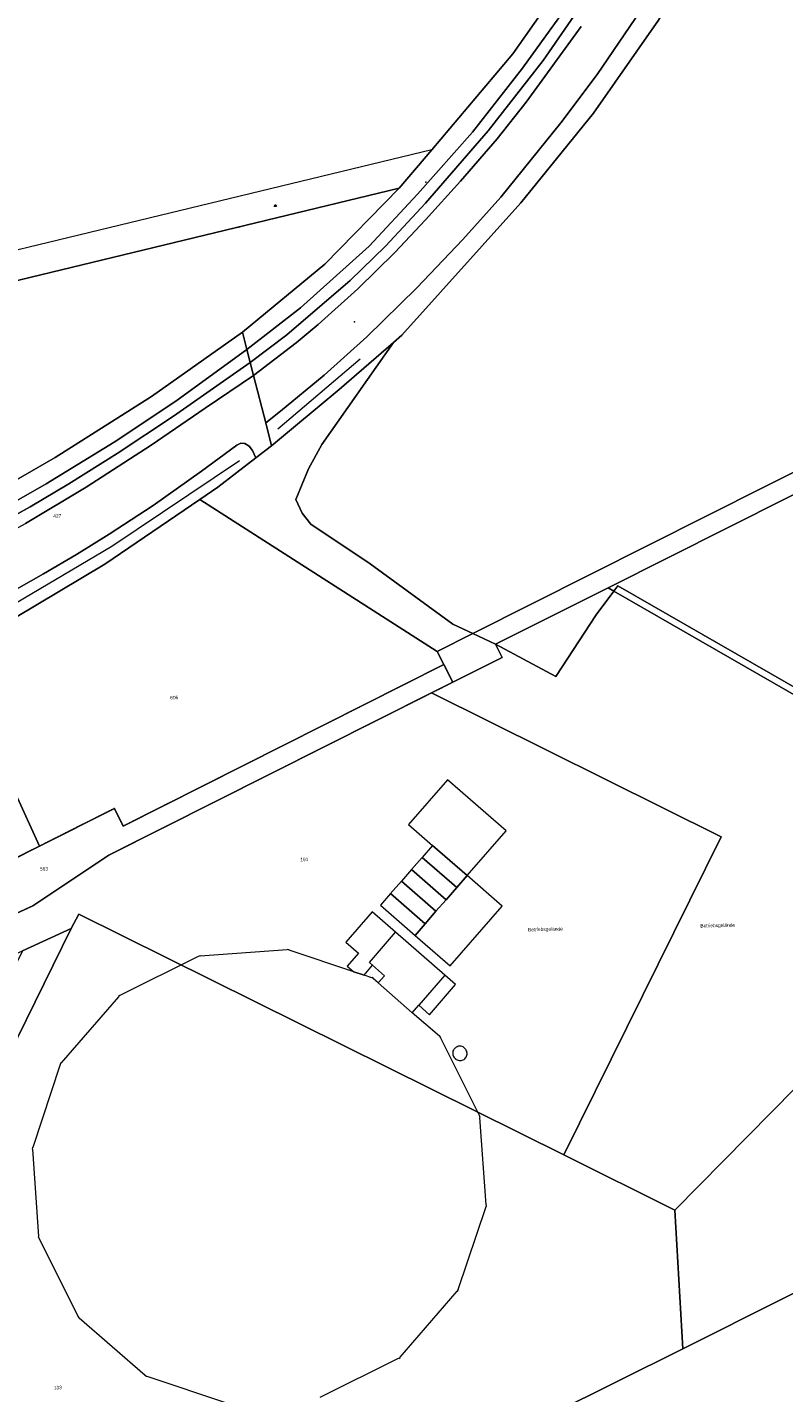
# Model space of a CAD drawing. Header units: millimetres. Extents: x -191 to 81095, y -508122 to 28741.
# Tile 210 of 251: x 5591 to 5745, y 10307 to 10584. Entities that reach past the tile are written whole.
import ezdxf

# ---------------------------------------------------------------- set-up
doc = ezdxf.new("R2010")
doc.units = ezdxf.units.MM
doc.linetypes.add('VE22-087 DB - VST Hervest-Dorsten ALK VA2736$0$1', pattern=[0])
doc.linetypes.add('VE22-087 DB - VST Hervest-Dorsten ALK VA2736$0$2', pattern=[0.16, 0.06, -0.1])
doc.layers.get('0').update_dxf_attribs({"color": 251})
for name, color, linetype, lineweight in [('VE22-087 DB - VST Hervest-Dorsten ALK VA2736$0$AX_Aufnahmepunkt_V1230_G2100', 7, 'VE22-087 DB - VST Hervest-Dorsten ALK VA2736$0$1', 18), ('VE22-087 DB - VST Hervest-Dorsten ALK VA2736$0$AX_Bahnverkehr', 7, 'VE22-087 DB - VST Hervest-Dorsten ALK VA2736$0$1', 18), ('VE22-087 DB - VST Hervest-Dorsten ALK VA2736$0$AX_Bauteil', 7, 'VE22-087 DB - VST Hervest-Dorsten ALK VA2736$0$1', 18), ('VE22-087 DB - VST Hervest-Dorsten ALK VA2736$0$AX_BauwerkOderAnlageFuerIndustrieUndGewerbe', 7, 'VE22-087 DB - VST Hervest-Dorsten ALK VA2736$0$1', 18), ('VE22-087 DB - VST Hervest-Dorsten ALK VA2736$0$AX_BesondererBauwerkspunkt_G2100', 7, 'VE22-087 DB - VST Hervest-Dorsten ALK VA2736$0$1', 18), ('VE22-087 DB - VST Hervest-Dorsten ALK VA2736$0$AX_Flurstueck', 9, 'VE22-087 DB - VST Hervest-Dorsten ALK VA2736$0$1', 18), ('VE22-087 DB - VST Hervest-Dorsten ALK VA2736$0$AX_Gebaeude', 7, 'VE22-087 DB - VST Hervest-Dorsten ALK VA2736$0$1', 18), ('VE22-087 DB - VST Hervest-Dorsten ALK VA2736$0$AX_Gehoelz', 7, 'VE22-087 DB - VST Hervest-Dorsten ALK VA2736$0$1', 18), ('VE22-087 DB - VST Hervest-Dorsten ALK VA2736$0$AX_IndustrieUndGewerbeflaeche', 7, 'VE22-087 DB - VST Hervest-Dorsten ALK VA2736$0$1', 18), ('VE22-087 DB - VST Hervest-Dorsten ALK VA2736$0$AX_Landwirtschaft', 7, 'VE22-087 DB - VST Hervest-Dorsten ALK VA2736$0$1', 18), ('VE22-087 DB - VST Hervest-Dorsten ALK VA2736$0$AX_SonstigerVermessungspunkt_V1000_G2300', 7, 'VE22-087 DB - VST Hervest-Dorsten ALK VA2736$0$1', 18), ('VE22-087 DB - VST Hervest-Dorsten ALK VA2736$0$AX_SonstigerVermessungspunkt_V9500_G2300', 7, 'VE22-087 DB - VST Hervest-Dorsten ALK VA2736$0$1', 18), ('VE22-087 DB - VST Hervest-Dorsten ALK VA2736$0$AX_Strassenverkehr', 7, 'VE22-087 DB - VST Hervest-Dorsten ALK VA2736$0$1', 18), ('VE22-087 DB - VST Hervest-Dorsten ALK VA2736$0$AX_Vegetationsmerkmal', 7, 'VE22-087 DB - VST Hervest-Dorsten ALK VA2736$0$1', 18), ('VE22-087 DB - VST Hervest-Dorsten ALK VA2736$0$AX_VorratsbehaelterSpeicherbauwerk', 7, 'VE22-087 DB - VST Hervest-Dorsten ALK VA2736$0$1', 18), ('VE22-087 DB - VST Hervest-Dorsten ALK VA2736$0$AX_Weg', 7, 'VE22-087 DB - VST Hervest-Dorsten ALK VA2736$0$1', 18), ('VE22-087 DB - VST Hervest-Dorsten ALK VA2736$0$Flurgrenzen', 9, 'VE22-087 DB - VST Hervest-Dorsten ALK VA2736$0$1', 18)]:
    doc.layers.add(name, color=color, linetype=linetype, lineweight=lineweight)
doc.layers.add('XREF ALK Kataster', color=251, linetype='Continuous')
doc.styles.add('VE22-087 DB - VST Hervest-Dorsten ALK VA2736$0$0', font='arial.ttf')

# ---------------------------------------------------------------- blocks, each defined once
blk = doc.blocks.new('VE22-087 DB - VST Hervest-Dorsten ALK VA2736$0$99')
at = {"color": 0}
blk.add_point((0, 0), dxfattribs=at)
blk = doc.blocks.new('VE22-087 DB - VST Hervest-Dorsten ALK VA2736$0$5')
at = {"color": 0}
for p, q in [((-0.433, -0.25), (0, 0.5)), ((0, 0.5), (0.433, -0.25)), ((0.433, -0.25), (-0.433, -0.25))]:
    blk.add_line(p, q, dxfattribs=at)
blk.add_point((0, 0), dxfattribs=at)
blk = doc.blocks.new('VE22-087 DB - VST Hervest-Dorsten ALK VA2736')
at = {"layer": 'VE22-087 DB - VST Hervest-Dorsten ALK VA2736$0$AX_Bauteil', "color": 7, "linetype": 'VE22-087 DB - VST Hervest-Dorsten ALK VA2736$0$1', "lineweight": 13, "ltscale": 0.5}
for points in [[(5661.14, 10404.79, 0), (5655.85, 10398.68, 0), (5658.41, 10396.45, 0), (5656.1, 10393.79, 0), (5657.47, 10392.61, 0), (5659.52, 10391.92, 0), (5661.25, 10393.96, 0), (5660.61, 10394.53, 0), (5665.9, 10400.66, 0)], [(5675.95, 10391.94, 0), (5670.64, 10385.83, 0), (5672.82, 10383.92, 0), (5678.13, 10390.04, 0)]]:
    blk.add_polyline3d(points, close=True, dxfattribs=at)
at = {"layer": 'VE22-087 DB - VST Hervest-Dorsten ALK VA2736$0$AX_BauwerkOderAnlageFuerIndustrieUndGewerbe', "color": 7, "linetype": 'VE22-087 DB - VST Hervest-Dorsten ALK VA2736$0$1', "lineweight": 13, "ltscale": 0.5, "true_color": 0xf2ebe8}
for points in [[(5676.48, 10431.62, 0), (5668.58, 10422.56, 0), (5673.45, 10418.31, 0), (5680.47, 10412.19, 0), (5688.37, 10421.25, 0)], [(5673.45, 10418.31, 0), (5671.32, 10415.87, 0), (5678.34, 10409.75, 0), (5680.47, 10412.19, 0)], [(5671.32, 10415.87, 0), (5669.17, 10413.41, 0), (5676.19, 10407.28, 0), (5678.34, 10409.75, 0)], [(5669.17, 10413.41, 0), (5667.11, 10411.04, 0), (5674.14, 10404.92, 0), (5676.19, 10407.28, 0)], [(5678.34, 10409.75, 0), (5676.19, 10407.28, 0), (5674.14, 10404.92, 0), (5671.94, 10402.4, 0), (5669.88, 10400.04, 0), (5677, 10393.83, 0), (5687.6, 10405.98, 0), (5680.47, 10412.19, 0)], [(5667.11, 10411.04, 0), (5664.92, 10408.52, 0), (5671.94, 10402.4, 0), (5674.14, 10404.92, 0)], [(5664.92, 10408.52, 0), (5662.85, 10406.16, 0), (5669.88, 10400.04, 0), (5671.94, 10402.4, 0)]]:
    blk.add_polyline3d(points, close=True, dxfattribs=at)
at = {"layer": 'VE22-087 DB - VST Hervest-Dorsten ALK VA2736$0$AX_Flurstueck', "linetype": 'VE22-087 DB - VST Hervest-Dorsten ALK VA2736$0$1', "lineweight": 13, "ltscale": 0.5}
for points in [[(5747.27, 10675.52, 0), (5730.69, 10644.19, 0), (5714.06, 10615.29, 0), (5702.29, 10596.96, 0), (5689.72, 10579.06, 0), (5673.26, 10559.54, 0), (5666.67, 10551.76, 0), (5651.54, 10536.32, 0), (5634.86, 10522.5, 0), (5635.74, 10519.02, 0), (5636.42, 10516.37, 0), (5637.09, 10513.73, 0), (5639.54, 10504.12, 0), (5640.73, 10499.46, 0), (5654.44, 10510.92, 0), (5665.48, 10520.43, 0), (5667.22, 10521.93, 0), (5691.38, 10548.79, 0), (5706.15, 10566.99, 0), (5719.34, 10585.87, 0), (5731.3, 10605.28, 0), (5748.28, 10634.59, 0)], [(5785.46, 10346.73, 0), (5724.26, 10316.09, 0), (5657.15, 10282.68, 0), (5599.97, 10254.2, 0), (5592.86, 10250.65, 0), (5599.73, 10239.38, 0), (5607.14, 10230.51, 0), (5610.93, 10226.72, 0), (5617.98, 10219.68, 0), (5927.69, 10373.86, 0)], [(5748.28, 10634.59, 0), (5731.3, 10605.28, 0), (5719.34, 10585.87, 0), (5706.15, 10566.99, 0), (5691.38, 10548.79, 0), (5667.22, 10521.93, 0), (5665.48, 10520.43, 0), (5654.44, 10510.92, 0), (5640.73, 10499.46, 0), (5637.51, 10496.98, 0), (5629.81, 10491.05, 0), (5626.18, 10488.56, 0), (5674.39, 10457.69, 0), (5681.62, 10461.32, 0), (5764.87, 10503.14, 0)]]:
    blk.add_polyline3d(points, dxfattribs=at)
for points in [[(5886.52, 10556.46, 0), (5867.86, 10547.08, 0), (5759.08, 10492.39, 0), (5757.73, 10495.08, 0), (5709.09, 10470.64, 0), (5710.26, 10469.96, 0), (5795.89, 10420.75, 0), (5796.77, 10421.79, 0), (5844.94, 10478.48, 0), (5853.9, 10490.28, 0), (5893.03, 10541.79, 0), (5915.08, 10570.81, 0)], [(5507.42, 10519.46, 0), (5354.58, 10482.52, 0), (5352.37, 10485.76, 0), (5350.42, 10480.63, 0), (5348.76, 10476.27, 0), (5348.22, 10474.85, 0), (5465.72, 10503.22, 0), (5469.8, 10504.2, 0), (5482.44, 10507.26, 0), (5484.88, 10507.85, 0), (5487.23, 10508.42, 0), (5489.09, 10508.87, 0), (5504.86, 10512.67, 0), (5527.33, 10518.09, 0), (5561.42, 10526.31, 0), (5589.69, 10533.13, 0), (5666.67, 10551.76, 0), (5673.26, 10559.54, 0)], [(5489.09, 10508.87, 0), (5485.64, 10505.13, 0), (5484.88, 10500.65, 0), (5493.99, 10469.24, 0), (5496.6, 10460.28, 0), (5499.35, 10456.47, 0), (5502.67, 10455.11, 0), (5503.62, 10454.72, 0), (5519.83, 10460.53, 0), (5538.93, 10469.41, 0), (5540.98, 10468.41, 0), (5556.83, 10475.54, 0), (5576.99, 10485.69, 0), (5596.77, 10497.05, 0), (5616.36, 10509.44, 0), (5634.86, 10522.5, 0), (5651.54, 10536.32, 0), (5666.67, 10551.76, 0), (5589.69, 10533.13, 0), (5561.42, 10526.31, 0), (5527.33, 10518.09, 0), (5504.86, 10512.67, 0)], [(5867.86, 10547.08, 0), (5866.06, 10550.65, 0), (5766.22, 10500.46, 0), (5764.87, 10503.14, 0), (5681.62, 10461.32, 0), (5674.39, 10457.69, 0), (5675.74, 10455.01, 0), (5677.54, 10451.44, 0), (5687.55, 10456.47, 0), (5686.2, 10459.15, 0), (5709.09, 10470.64, 0), (5757.73, 10495.08, 0), (5759.08, 10492.39, 0)], [(5634.86, 10522.5, 0), (5616.36, 10509.44, 0), (5596.77, 10497.05, 0), (5576.99, 10485.69, 0), (5556.83, 10475.54, 0), (5540.98, 10468.41, 0), (5544.92, 10466.5, 0), (5547.68, 10465.15, 0), (5550.52, 10463.77, 0), (5563.58, 10457.41, 0), (5568.65, 10454.95, 0), (5575.31, 10458.14, 0), (5588.38, 10464.4, 0), (5606.88, 10475.4, 0), (5626.18, 10488.56, 0), (5629.81, 10491.05, 0), (5637.51, 10496.98, 0), (5640.73, 10499.46, 0), (5639.54, 10504.12, 0), (5637.09, 10513.73, 0), (5636.42, 10516.37, 0), (5635.74, 10519.02, 0)], [(5674.39, 10457.69, 0), (5626.18, 10488.56, 0), (5606.88, 10475.4, 0), (5588.38, 10464.4, 0), (5575.31, 10458.14, 0), (5593.62, 10418.18, 0), (5608.8, 10425.82, 0), (5610.58, 10422.22, 0), (5675.74, 10455.01, 0)], [(5732.07, 10420.02, 0), (5700.08, 10355.46, 0), (5722.64, 10344.25, 0), (5724.26, 10316.09, 0), (5785.46, 10346.73, 0), (5781.59, 10403.92, 0), (5795.89, 10420.75, 0), (5710.26, 10469.96, 0), (5709.09, 10470.64, 0), (5686.2, 10459.15, 0), (5687.55, 10456.47, 0), (5677.54, 10451.44, 0), (5673.24, 10449.28, 0)], [(5568.65, 10454.95, 0), (5552.53, 10448.42, 0), (5571.31, 10407.43, 0), (5581.6, 10412.13, 0), (5593.62, 10418.18, 0), (5575.31, 10458.14, 0)], [(5610.58, 10422.22, 0), (5608.8, 10425.82, 0), (5593.62, 10418.18, 0), (5581.6, 10412.13, 0), (5584.1, 10406.69, 0), (5543.33, 10388.03, 0), (5545, 10384.4, 0), (5552.47, 10387.83, 0), (5592.25, 10406.05, 0), (5607.65, 10416.35, 0), (5673.24, 10449.28, 0), (5677.54, 10451.44, 0), (5675.74, 10455.01, 0)], [(5732.07, 10420.02, 0), (5673.24, 10449.28, 0), (5607.65, 10416.35, 0), (5592.25, 10406.05, 0), (5552.47, 10387.83, 0), (5554.45, 10383.51, 0), (5555.58, 10381.07, 0), (5590.11, 10396.87, 0), (5600.04, 10401.4, 0), (5601.6, 10404.37, 0), (5700.08, 10355.46, 0)], [(5700.08, 10355.46, 0), (5601.6, 10404.37, 0), (5600.04, 10401.4, 0), (5563.51, 10327.27, 0), (5599.97, 10254.2, 0), (5657.15, 10282.68, 0), (5724.26, 10316.09, 0), (5722.64, 10344.25, 0)], [(5600.04, 10401.4, 0), (5590.11, 10396.87, 0), (5559.59, 10335.12, 0), (5563.51, 10327.27, 0)]]:
    blk.add_polyline3d(points, close=True, dxfattribs=at)
at = {"layer": 'VE22-087 DB - VST Hervest-Dorsten ALK VA2736$0$AX_Gebaeude', "color": 7, "linetype": 'VE22-087 DB - VST Hervest-Dorsten ALK VA2736$0$1', "lineweight": 13, "ltscale": 0.5}
blk.add_polyline3d([(5661.14, 10404.79, 0), (5655.85, 10398.68, 0), (5658.41, 10396.45, 0), (5656.1, 10393.79, 0), (5657.47, 10392.61, 0), (5659.52, 10391.92, 0), (5661.25, 10393.96, 0), (5663.67, 10391.8, 0), (5662.38, 10390.37, 0), (5669.3, 10384.32, 0), (5670.64, 10385.83, 0), (5672.82, 10383.92, 0), (5678.13, 10390.04, 0), (5675.95, 10391.94, 0), (5665.9, 10400.66, 0)], close=True, dxfattribs=at)
at = {"layer": 'VE22-087 DB - VST Hervest-Dorsten ALK VA2736$0$AX_Gehoelz', "color": 3, "linetype": 'VE22-087 DB - VST Hervest-Dorsten ALK VA2736$0$1', "lineweight": 13, "ltscale": 0.5, "true_color": 0x00ff00}
for points in [[(5781.59, 10403.92, 0), (5722.64, 10344.25, 0), (5724.26, 10316.09, 0), (5785.46, 10346.73, 0)], [(5796.77, 10421.79, 0), (5711.08, 10471.05, 0), (5710.26, 10469.96, 0), (5795.89, 10420.75, 0)]]:
    blk.add_polyline3d(points, dxfattribs=at)
at = {"layer": 'VE22-087 DB - VST Hervest-Dorsten ALK VA2736$0$AX_IndustrieUndGewerbeflaeche', "color": 253, "linetype": 'VE22-087 DB - VST Hervest-Dorsten ALK VA2736$0$1', "lineweight": 13, "ltscale": 0.5, "true_color": 0x999999}
for points in [[(5654.44, 10510.92, 0), (5640.73, 10499.46, 0), (5637.51, 10496.98, 0), (5629.81, 10491.05, 0), (5626.18, 10488.56, 0), (5674.39, 10457.69, 0), (5675.74, 10455.01, 0), (5677.54, 10451.44, 0), (5687.55, 10456.47, 0), (5686.2, 10459.15, 0), (5681.62, 10461.32, 0), (5677.55, 10463.26, 0), (5660.76, 10475.46, 0), (5648.7, 10483.52, 0), (5646.97, 10485.76, 0), (5645.65, 10488.52, 0), (5648.21, 10494.75, 0), (5650.94, 10499.71, 0), (5665.48, 10520.43, 0)], [(5706.65, 10465.14, 0), (5698.5, 10452.6, 0), (5686.2, 10459.15, 0), (5687.55, 10456.47, 0), (5677.54, 10451.44, 0), (5673.24, 10449.28, 0), (5732.07, 10420.02, 0), (5700.08, 10355.46, 0), (5722.64, 10344.25, 0), (5781.59, 10403.92, 0), (5795.89, 10420.75, 0), (5710.26, 10469.96, 0)]]:
    blk.add_polyline3d(points, close=True, dxfattribs=at)
at = {"layer": 'VE22-087 DB - VST Hervest-Dorsten ALK VA2736$0$AX_Strassenverkehr', "color": 253, "linetype": 'VE22-087 DB - VST Hervest-Dorsten ALK VA2736$0$1', "lineweight": 13, "ltscale": 0.5, "true_color": 0x999999}
for points in [[(5755.49, 10684.25, 0), (5740.57, 10655.74, 0), (5728.01, 10632.79, 0), (5711.81, 10605.4, 0), (5700.88, 10588.83, 0), (5691.69, 10576.14, 0), (5681.56, 10563.15, 0), (5670.41, 10550.57, 0), (5660.58, 10540.02, 0), (5646.62, 10527.49, 0), (5635.74, 10519.02, 0), (5636.42, 10516.37, 0), (5643.86, 10521.99, 0), (5656.69, 10533.02, 0), (5663.86, 10539.97, 0), (5672.02, 10548.74, 0), (5684.75, 10563.44, 0), (5695.92, 10577.72, 0), (5705.35, 10591.36, 0), (5714.47, 10605.17, 0), (5724.53, 10621.79, 0), (5734.53, 10639.45, 0), (5745.47, 10659.73, 0)], [(5703.65, 10584.59, 0), (5692.49, 10569.21, 0), (5686.55, 10561.81, 0), (5679.14, 10553.23, 0), (5672.03, 10545.35, 0), (5665.81, 10538.69, 0), (5658.26, 10531.33, 0), (5650.23, 10524.09, 0), (5645.71, 10520.38, 0), (5637.09, 10513.73, 0), (5639.54, 10504.12, 0), (5642.55, 10506.52, 0), (5651.43, 10513.8, 0), (5660.11, 10521.56, 0), (5670.24, 10531.53, 0), (5679.58, 10541.33, 0), (5687.28, 10549.94, 0), (5699.52, 10565.07, 0), (5706.86, 10574.84, 0), (5715.67, 10587.77, 0)], [(5747.27, 10675.52, 0), (5730.69, 10644.19, 0), (5714.06, 10615.29, 0), (5702.29, 10596.96, 0), (5689.72, 10579.06, 0), (5673.26, 10559.54, 0), (5666.67, 10551.76, 0), (5651.54, 10536.32, 0), (5634.86, 10522.5, 0), (5635.74, 10519.02, 0), (5646.62, 10527.49, 0), (5660.58, 10540.02, 0), (5670.41, 10550.57, 0), (5681.56, 10563.15, 0), (5691.69, 10576.14, 0), (5700.88, 10588.83, 0), (5711.81, 10605.4, 0), (5728.01, 10632.79, 0), (5740.57, 10655.74, 0), (5755.49, 10684.25, 0)], [(5705.35, 10591.36, 0), (5695.92, 10577.72, 0), (5684.75, 10563.44, 0), (5672.02, 10548.74, 0), (5663.86, 10539.97, 0), (5656.69, 10533.02, 0), (5643.86, 10521.99, 0), (5636.42, 10516.37, 0), (5637.09, 10513.73, 0), (5645.71, 10520.38, 0), (5650.23, 10524.09, 0), (5658.26, 10531.33, 0), (5665.81, 10538.69, 0), (5672.03, 10545.35, 0), (5679.14, 10553.23, 0), (5686.55, 10561.81, 0), (5692.49, 10569.21, 0), (5703.65, 10584.59, 0)], [(5748.49, 10643.35, 0), (5736.07, 10620.95, 0), (5726.63, 10605.03, 0), (5715.67, 10587.77, 0), (5706.86, 10574.84, 0), (5699.52, 10565.07, 0), (5687.28, 10549.94, 0), (5679.58, 10541.33, 0), (5670.24, 10531.53, 0), (5660.11, 10521.56, 0), (5651.43, 10513.8, 0), (5642.55, 10506.52, 0), (5639.54, 10504.12, 0), (5640.73, 10499.46, 0), (5654.44, 10510.92, 0), (5665.48, 10520.43, 0), (5667.22, 10521.93, 0), (5691.38, 10548.79, 0), (5706.15, 10566.99, 0), (5719.34, 10585.87, 0), (5731.3, 10605.28, 0), (5748.28, 10634.59, 0)]]:
    blk.add_polyline3d(points, dxfattribs=at)
at = {"layer": 'VE22-087 DB - VST Hervest-Dorsten ALK VA2736$0$AX_Vegetationsmerkmal', "color": 7, "linetype": 'VE22-087 DB - VST Hervest-Dorsten ALK VA2736$0$1', "lineweight": 13, "ltscale": 0.5}
blk.add_polyline3d([(5642.02, 10502.93, 0), (5658.72, 10517.14, 0)], dxfattribs=at)
at = {"layer": 'VE22-087 DB - VST Hervest-Dorsten ALK VA2736$0$AX_VorratsbehaelterSpeicherbauwerk', "color": 7, "linetype": 'VE22-087 DB - VST Hervest-Dorsten ALK VA2736$0$1', "lineweight": 13, "ltscale": 0.5}
blk.add_polyline3d([(5678.51, 10377.44, 0), (5678.38, 10377.39, 0), (5678.25, 10377.32, 0), (5678.14, 10377.24, 0), (5678.03, 10377.16, 0), (5677.93, 10377.06, 0), (5677.84, 10376.95, 0), (5677.77, 10376.84, 0), (5677.7, 10376.71, 0), (5677.65, 10376.58, 0), (5677.59, 10376.39, 0), (5677.56, 10376.19, 0), (5677.56, 10375.99, 0), (5677.58, 10375.8, 0), (5677.64, 10375.6, 0), (5677.72, 10375.42, 0), (5677.83, 10375.25, 0), (5677.96, 10375.1, 0), (5678.11, 10374.97, 0), (5678.27, 10374.84, 0), (5678.45, 10374.74, 0), (5678.65, 10374.66, 0), (5678.85, 10374.61, 0), (5679.06, 10374.6, 0), (5679.27, 10374.62, 0), (5679.47, 10374.66, 0), (5679.66, 10374.74, 0), (5679.84, 10374.84, 0), (5680.01, 10374.97, 0), (5680.15, 10375.13, 0), (5680.27, 10375.3, 0), (5680.36, 10375.49, 0), (5680.42, 10375.69, 0), (5680.45, 10375.89, 0), (5680.45, 10376.1, 0), (5680.42, 10376.31, 0), (5680.36, 10376.51, 0), (5680.29, 10376.69, 0), (5680.2, 10376.86, 0), (5680.09, 10377.02, 0), (5679.96, 10377.16, 0), (5679.81, 10377.28, 0), (5679.64, 10377.38, 0), (5679.46, 10377.46, 0), (5679.27, 10377.51, 0), (5679.08, 10377.53, 0), (5678.88, 10377.53, 0), (5678.69, 10377.5, 0)], close=True, dxfattribs=at)
at = {"layer": 'VE22-087 DB - VST Hervest-Dorsten ALK VA2736$0$AX_Aufnahmepunkt_V1230_G2100', "color": 7, "xscale": 0.5, "yscale": 0.5, "zscale": 0.5, "rotation": 1.589573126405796}
blk.add_blockref('VE22-087 DB - VST Hervest-Dorsten ALK VA2736$0$5', (5641.49, 10548.2), dxfattribs=at)
at = {"layer": 'VE22-087 DB - VST Hervest-Dorsten ALK VA2736$0$AX_BesondererBauwerkspunkt_G2100', "color": 7, "xscale": 0.5, "yscale": 0.5, "zscale": 0.5}
for p, rotation in [((5677.65, 10376.58), 1.589539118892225), ((5678.51, 10377.44), 1.589539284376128), ((5680.36, 10376.51), 1.589539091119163), ((5678.11, 10374.97), 1.58953879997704)]:
    blk.add_blockref('VE22-087 DB - VST Hervest-Dorsten ALK VA2736$0$99', p, dxfattribs=dict(at, rotation=rotation))
at = {"layer": 'VE22-087 DB - VST Hervest-Dorsten ALK VA2736$0$AX_SonstigerVermessungspunkt_V1000_G2300', "color": 7, "xscale": 0.5, "yscale": 0.5, "zscale": 0.5, "rotation": 1.589572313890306}
blk.add_blockref('VE22-087 DB - VST Hervest-Dorsten ALK VA2736$0$99', (5634.12, 10543.88), dxfattribs=at)
at = {"layer": 'VE22-087 DB - VST Hervest-Dorsten ALK VA2736$0$AX_SonstigerVermessungspunkt_V9500_G2300', "color": 7, "xscale": 0.5, "yscale": 0.5, "zscale": 0.5}
for p, rotation in [((5672.07, 10553.01), 1.589573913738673), ((5657.61, 10524.6), 1.589568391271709)]:
    blk.add_blockref('VE22-087 DB - VST Hervest-Dorsten ALK VA2736$0$99', p, dxfattribs=dict(at, rotation=rotation))
at = {"layer": 'VE22-087 DB - VST Hervest-Dorsten ALK VA2736$0$AX_Flurstueck', "char_height": 0.7, "attachment_point": 2, "style": 'VE22-087 DB - VST Hervest-Dorsten ALK VA2736$0$0', "bg_fill": 3, "box_fill_scale": 1, "bg_fill_color": 256, "bg_fill_transparency": 0}
for s, insert, rotation in [('427', (5597.19, 10485.56), 1.5896), ('606', (5620.94, 10448.68), 1.5896), ('191', (5647.38, 10415.8), 1.5895), ('563', (5594.5, 10413.89), 1.5895), ('133', (5597.31, 10308.55), 1.5895)]:
    blk.add_mtext(s, dxfattribs=dict(at, insert=insert, rotation=rotation))
at = {"layer": 'VE22-087 DB - VST Hervest-Dorsten ALK VA2736$0$AX_Bahnverkehr', "color": 253, "linetype": 'VE22-087 DB - VST Hervest-Dorsten ALK VA2736$0$1', "lineweight": 13, "ltscale": 0.5, "true_color": 0x999999}
blk.add_polyline3d([(5785.46, 10346.73, 0), (5724.26, 10316.09, 0), (5657.15, 10282.68, 0), (5599.97, 10254.2, 0), (5592.86, 10250.65, 0), (5599.73, 10239.38, 0), (5607.14, 10230.51, 0), (5636.52, 10244.97, 0), (5717.21, 10284.89, 0), (5916.87, 10384.32, 0)], dxfattribs=at)
at = {"layer": 'VE22-087 DB - VST Hervest-Dorsten ALK VA2736$0$AX_Gebaeude', "color": 7, "linetype": 'VE22-087 DB - VST Hervest-Dorsten ALK VA2736$0$1', "lineweight": 13, "ltscale": 0.5}
blk.add_polyline3d([(5650.64, 10306.22, 0), (5666.54, 10314.14, 0), (5666.56, 10314.1, 0), (5666.87, 10314.34, 0), (5666.84, 10314.37, 0), (5678.47, 10327.77, 0), (5678.5, 10327.75, 0), (5678.7, 10328.09, 0), (5678.66, 10328.11, 0), (5684.3, 10344.95, 0), (5684.34, 10344.93, 0), (5684.39, 10345.34, 0), (5684.35, 10345.34, 0), (5683.07, 10363.03, 0), (5683.11, 10363.04, 0), (5683, 10363.43, 0), (5682.97, 10363.42, 0), (5675.07, 10379.28, 0), (5675.11, 10379.29, 0), (5674.85, 10379.62, 0), (5674.84, 10379.58, 0), (5669.3, 10384.32, 0), (5662.38, 10390.37, 0), (5661.45, 10391.23, 0), (5661.47, 10391.26, 0), (5661.13, 10391.46, 0), (5661.12, 10391.42, 0), (5659.52, 10391.92, 0), (5657.47, 10392.61, 0), (5644.31, 10397.02, 0), (5644.29, 10397.09, 0), (5643.89, 10397.14, 0), (5643.9, 10397.1, 0), (5626.21, 10395.83, 0), (5626.2, 10395.87, 0), (5625.82, 10395.77, 0), (5625.83, 10395.73, 0), (5609.94, 10387.79, 0), (5609.93, 10387.83, 0), (5609.61, 10387.59, 0), (5609.64, 10387.56, 0), (5597.99, 10374.15, 0), (5597.96, 10374.18, 0), (5597.76, 10373.84, 0), (5597.8, 10373.83, 0), (5592.21, 10356.98, 0), (5592.17, 10356.99, 0), (5592.12, 10356.59, 0), (5592.16, 10356.59, 0), (5593.39, 10338.9, 0), (5593.35, 10338.9, 0), (5593.46, 10338.51, 0), (5593.49, 10338.53, 0), (5601.42, 10322.66, 0), (5601.38, 10322.64, 0), (5601.63, 10322.32, 0), (5601.66, 10322.35, 0), (5615.05, 10310.73, 0), (5615.02, 10310.7, 0), (5615.36, 10310.51, 0), (5615.37, 10310.54, 0), (5632.2, 10304.92, 0)], dxfattribs=at)
at = {"layer": 'VE22-087 DB - VST Hervest-Dorsten ALK VA2736$0$AX_IndustrieUndGewerbeflaeche', "color": 253, "linetype": 'VE22-087 DB - VST Hervest-Dorsten ALK VA2736$0$1', "lineweight": 13, "ltscale": 0.5, "true_color": 0x999999}
for points in [[(5626.18, 10488.56, 0), (5606.88, 10475.4, 0), (5588.38, 10464.4, 0), (5575.31, 10458.14, 0), (5593.62, 10418.18, 0), (5608.8, 10425.82, 0), (5610.58, 10422.22, 0), (5675.74, 10455.01, 0), (5674.39, 10457.69, 0)], [(5575.31, 10458.14, 0), (5568.65, 10454.95, 0), (5552.53, 10448.42, 0), (5549.18, 10447.06, 0), (5532.36, 10440.75, 0), (5515.62, 10435.14, 0), (5512.3, 10432.28, 0), (5511.53, 10428.54, 0), (5515.26, 10416.27, 0), (5516.78, 10411.29, 0), (5527.72, 10387.5, 0), (5571.31, 10407.43, 0), (5581.6, 10412.13, 0), (5593.62, 10418.18, 0)]]:
    blk.add_polyline3d(points, close=True, dxfattribs=at)
blk.add_polyline3d([(5657.15, 10282.68, 0), (5724.26, 10316.09, 0), (5722.64, 10344.25, 0), (5700.08, 10355.46, 0), (5732.07, 10420.02, 0), (5673.24, 10449.28, 0), (5607.65, 10416.35, 0), (5592.25, 10406.05, 0), (5552.47, 10387.83, 0)], dxfattribs=at)
at = {"layer": 'VE22-087 DB - VST Hervest-Dorsten ALK VA2736$0$AX_Landwirtschaft', "color": 253, "linetype": 'VE22-087 DB - VST Hervest-Dorsten ALK VA2736$0$1', "lineweight": 13, "ltscale": 0.5, "true_color": 0x999999}
for points in [[(5748.28, 10634.59, 0), (5731.3, 10605.28, 0), (5719.34, 10585.87, 0), (5706.15, 10566.99, 0), (5691.38, 10548.79, 0), (5667.22, 10521.93, 0), (5665.48, 10520.43, 0), (5650.94, 10499.71, 0), (5648.21, 10494.75, 0), (5645.65, 10488.52, 0), (5646.97, 10485.76, 0), (5648.7, 10483.52, 0), (5660.76, 10475.46, 0), (5677.55, 10463.26, 0), (5681.62, 10461.32, 0), (5686.2, 10459.15, 0), (5698.5, 10452.6, 0), (5706.65, 10465.14, 0), (5710.26, 10469.96, 0), (5711.08, 10471.05, 0), (5796.77, 10421.79, 0)], [(5576.99, 10485.69, 0), (5596.77, 10497.05, 0), (5616.36, 10509.44, 0), (5634.86, 10522.5, 0), (5651.54, 10536.32, 0), (5666.67, 10551.76, 0), (5673.26, 10559.54, 0), (5689.72, 10579.06, 0), (5702.29, 10596.96, 0)]]:
    blk.add_polyline3d(points, dxfattribs=at)
at = {"layer": 'VE22-087 DB - VST Hervest-Dorsten ALK VA2736$0$AX_Strassenverkehr', "color": 253, "linetype": 'VE22-087 DB - VST Hervest-Dorsten ALK VA2736$0$1', "lineweight": 13, "ltscale": 0.5, "true_color": 0x999999}
for points in [[(5586.08, 10486.65, 0), (5594.96, 10491.71, 0), (5608.73, 10500.2, 0), (5621.29, 10508.54, 0), (5635.74, 10519.02, 0), (5634.86, 10522.5, 0), (5616.36, 10509.44, 0), (5596.77, 10497.05, 0), (5576.99, 10485.69, 0)], [(5586.43, 10468.95, 0), (5594.43, 10473.45, 0), (5601.09, 10477.39, 0), (5607.77, 10481.5, 0), (5616.68, 10487.33, 0), (5626.5, 10494.31, 0), (5633.67, 10499.57, 0), (5634.5, 10499.97, 0), (5635.29, 10499.92, 0), (5636.17, 10499.37, 0), (5636.88, 10498.52, 0), (5637.51, 10496.98, 0), (5640.73, 10499.46, 0), (5639.54, 10504.12, 0), (5637.09, 10513.73, 0), (5627.28, 10507.07, 0), (5616.26, 10499.59, 0), (5603.06, 10491.04, 0), (5590.73, 10483.65, 0)], [(5580.83, 10481.02, 0), (5591.72, 10487.04, 0), (5599.58, 10491.74, 0), (5609.38, 10497.91, 0), (5620.81, 10505.44, 0), (5636.42, 10516.37, 0), (5635.74, 10519.02, 0), (5621.29, 10508.54, 0), (5608.73, 10500.2, 0), (5594.96, 10491.71, 0), (5586.08, 10486.65, 0)], [(5588.38, 10464.4, 0), (5606.88, 10475.4, 0), (5626.18, 10488.56, 0), (5629.81, 10491.05, 0), (5637.51, 10496.98, 0), (5636.88, 10498.52, 0), (5636.17, 10499.37, 0), (5635.29, 10499.92, 0), (5634.5, 10499.97, 0), (5633.67, 10499.57, 0), (5626.5, 10494.31, 0), (5616.68, 10487.33, 0), (5607.77, 10481.5, 0), (5601.09, 10477.39, 0), (5594.43, 10473.45, 0), (5586.43, 10468.95, 0)]]:
    blk.add_polyline3d(points, dxfattribs=at)
blk.add_polyline3d([(5620.81, 10505.44, 0), (5609.38, 10497.91, 0), (5599.58, 10491.74, 0), (5591.72, 10487.04, 0), (5580.83, 10481.02, 0), (5566.55, 10473.69, 0), (5547.68, 10465.15, 0), (5539.3, 10461.6, 0), (5539.96, 10459.65, 0), (5550.52, 10463.77, 0), (5566.09, 10470.76, 0), (5580.18, 10477.9, 0), (5590.73, 10483.65, 0), (5603.06, 10491.04, 0), (5616.26, 10499.59, 0), (5627.28, 10507.07, 0), (5637.09, 10513.73, 0), (5636.42, 10516.37, 0)], close=True, dxfattribs=at)
at = {"layer": 'VE22-087 DB - VST Hervest-Dorsten ALK VA2736$0$AX_Vegetationsmerkmal', "color": 7, "linetype": 'VE22-087 DB - VST Hervest-Dorsten ALK VA2736$0$1', "lineweight": 13, "ltscale": 0.5}
blk.add_polyline3d([(5555.18, 10451.29, 0), (5583.87, 10464.67, 0), (5608.3, 10479.04, 0), (5634.23, 10496.49, 0)], dxfattribs=at)
at = {"layer": 'VE22-087 DB - VST Hervest-Dorsten ALK VA2736$0$AX_Weg', "color": 7, "linetype": 'VE22-087 DB - VST Hervest-Dorsten ALK VA2736$0$2', "lineweight": 13, "ltscale": 0.5}
blk.add_polyline3d([(5675.74, 10455.01, 0), (5610.58, 10422.22, 0), (5608.8, 10425.82, 0), (5593.62, 10418.18, 0), (5581.6, 10412.13, 0), (5584.1, 10406.69, 0), (5543.33, 10388.03, 0), (5545, 10384.4, 0), (5552.47, 10387.83, 0), (5592.25, 10406.05, 0), (5607.65, 10416.35, 0), (5673.24, 10449.28, 0), (5677.54, 10451.44, 0)], close=True, dxfattribs=at)
at = {"layer": 'VE22-087 DB - VST Hervest-Dorsten ALK VA2736$0$AX_IndustrieUndGewerbeflaeche', "color": 7, "char_height": 0.7, "attachment_point": 2, "rotation": 1.5895, "style": 'VE22-087 DB - VST Hervest-Dorsten ALK VA2736$0$0', "bg_fill": 3, "box_fill_scale": 1, "bg_fill_color": 256, "bg_fill_transparency": 0}
for insert in [(5696.36, 10401.64), (5731.37, 10402.42)]:
    blk.add_mtext('Betriebsgelände', dxfattribs=dict(at, insert=insert))
at = {"layer": 'VE22-087 DB - VST Hervest-Dorsten ALK VA2736$0$AX_Vegetationsmerkmal', "color": 7, "linetype": 'VE22-087 DB - VST Hervest-Dorsten ALK VA2736$0$1', "lineweight": 13, "ltscale": 0.5}
blk.add_polyline3d([(5785.46, 10346.73, 0), (5724.26, 10316.09, 0), (5657.15, 10282.68, 0), (5599.97, 10254.2, 0), (5592.86, 10250.65, 0), (5599.73, 10239.38, 0), (5607.14, 10230.51, 0), (5636.52, 10244.97, 0), (5717.21, 10284.89, 0), (5916.87, 10384.32, 0)], dxfattribs=at)
at = {"layer": 'VE22-087 DB - VST Hervest-Dorsten ALK VA2736$0$Flurgrenzen', "ltscale": 0.5}
for points in [[(5702.29, 10596.96, 0), (5689.72, 10579.06, 0), (5673.26, 10559.54, 0), (5666.67, 10551.76, 0), (5651.54, 10536.32, 0), (5634.86, 10522.5, 0), (5635.74, 10519.02, 0), (5636.42, 10516.37, 0), (5637.09, 10513.73, 0), (5639.54, 10504.12, 0), (5640.73, 10499.46, 0), (5637.51, 10496.98, 0), (5629.81, 10491.05, 0), (5626.18, 10488.56, 0), (5674.39, 10457.69, 0), (5675.74, 10455.01, 0), (5677.54, 10451.44, 0), (5673.24, 10449.28, 0), (5732.07, 10420.02, 0), (5700.08, 10355.46, 0), (5722.64, 10344.25, 0), (5724.26, 10316.09, 0), (5657.15, 10282.68, 0)], [(5552.47, 10387.83, 0), (5592.25, 10406.05, 0), (5607.65, 10416.35, 0), (5673.24, 10449.28, 0), (5677.54, 10451.44, 0), (5675.74, 10455.01, 0), (5674.39, 10457.69, 0), (5626.18, 10488.56, 0), (5629.81, 10491.05, 0), (5637.51, 10496.98, 0), (5640.73, 10499.46, 0), (5639.54, 10504.12, 0), (5637.09, 10513.73, 0), (5636.42, 10516.37, 0), (5635.74, 10519.02, 0), (5634.86, 10522.5, 0), (5651.54, 10536.32, 0), (5666.67, 10551.76, 0), (5673.26, 10559.54, 0), (5689.72, 10579.06, 0), (5702.29, 10596.96, 0)], [(5657.15, 10282.68, 0), (5724.26, 10316.09, 0), (5722.64, 10344.25, 0), (5700.08, 10355.46, 0), (5732.07, 10420.02, 0), (5673.24, 10449.28, 0), (5607.65, 10416.35, 0), (5592.25, 10406.05, 0), (5552.47, 10387.83, 0), (5545, 10384.4, 0), (5541.41, 10377.92, 0), (5538.94, 10373.46, 0), (5534.2, 10371.29, 0), (5531.63, 10370.11, 0), (5519.62, 10364.61, 0), (5518.01, 10363.87, 0), (5514.99, 10362.48, 0), (5507.77, 10359.18, 0), (5455.87, 10335.41, 0), (5448.54, 10332.08, 0), (5441, 10328.64, 0), (5405.02, 10312.18, 0), (5393.8, 10307.05, 0)]]:
    blk.add_polyline3d(points, dxfattribs=at)

msp = doc.modelspace()

# ---------------------------------------------------------------- block references
at = {"layer": 'XREF ALK Kataster', "color": 251}
msp.add_blockref('VE22-087 DB - VST Hervest-Dorsten ALK VA2736', (0, 0), dxfattribs=at)

doc.saveas('drawing.dxf')
